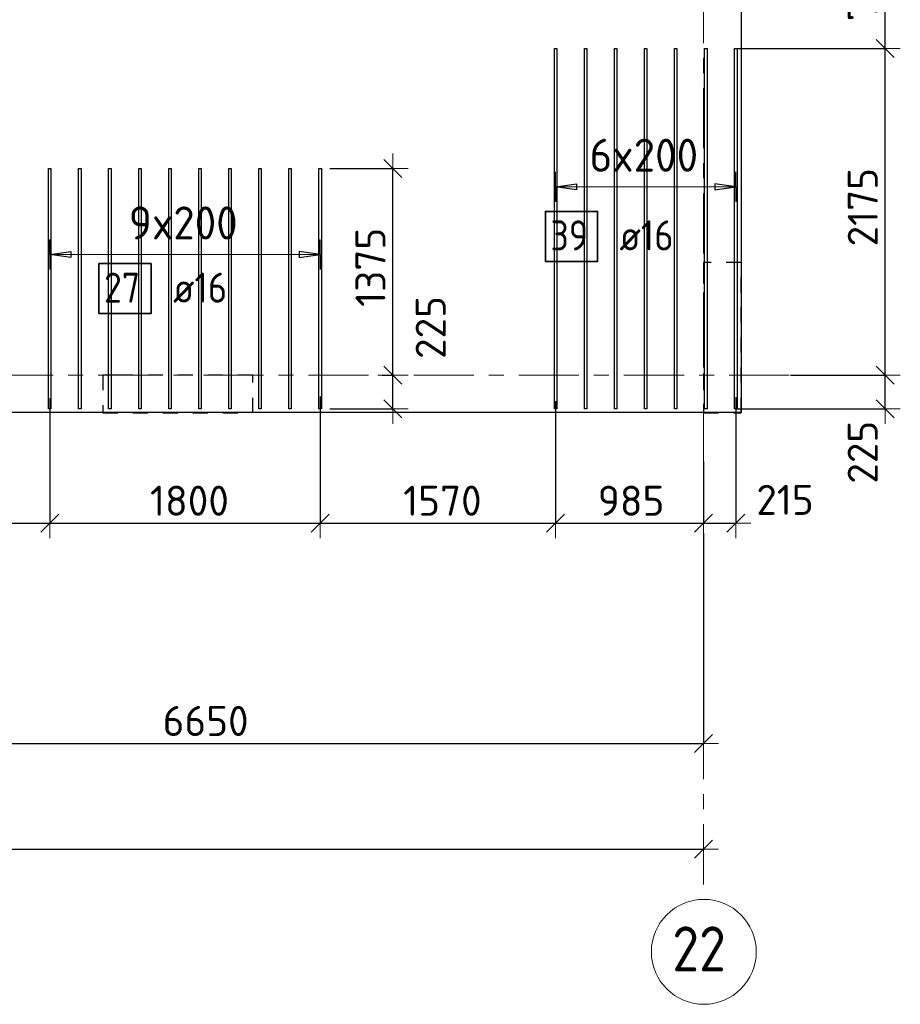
# Model space of a CAD drawing. Header units: metres. Extents: x -38 to 107, y -15 to 21.
# Tile 33 of 254: x 57.05 to 62.91, y -4.19 to 2.37. Entities that reach past the tile are written whole.
import ezdxf

# ---------------------------------------------------------------- set-up
doc = ezdxf.new("R2010")
doc.units = ezdxf.units.M
doc.header["$PDMODE"] = 65
for name, pattern in [('______11', [0.5, 0.4, -0.05, 0, -0.05]), ('______2', [0.0405, 0.03, -0.0105]), ('______5', [1.1, 0.8, -0.1, 0.1, -0.1])]:
    doc.linetypes.add(name, pattern=pattern)
for name, color, linetype, lineweight in [('XR$1$Осевая линия (1)', 7, '______5', 13), ('XR$1$Размерная линия (1)', 7, 'Continuous', 13), ('XR$5$Перекрытие (1)', 7, 'Continuous', 35), ('XR$5$Размерная линия (1)', 7, 'Continuous', 13)]:
    doc.layers.add(name, color=color, linetype=linetype, lineweight=lineweight)
doc.layers.add('XR$5$Арм.стержн.Доп. Арм. верхн.зоны У', color=7, linetype='Continuous', lineweight=35, true_color=0x739641)
doc.layers.add('XR$7$Стена_ бетон несущ.', color=7, linetype='Continuous', lineweight=70, true_color=0xb4b496)
doc.styles.add('ISOCPEUR', font='txt')
doc.dimstyles.new('DIMSTYLE_3', dxfattribs={"dimtxt": 0.2, "dimasz": 0.2, "dimexe": 0, "dimexo": 0, "dimgap": 0.1, "dimtad": 2, "dimdec": 0, "dimlfac": 1000, "dimrnd": 5, "dimzin": 12, "dimdsep": 46, "dimtxsty": 'ISOCPEUR', "dimblk1": 'ALL_ML_STRICH', "dimblk2": 'ALL_ML_STRICH', "dimsah": 1, "dimcen": 0, "dimclrd": 7, "dimclre": 256, "dimclrt": 7, "dimadec": 0, "dimazin": 0, "dimtfac": 1, "dimtdec": 0, "dimtix": 1, "dimtmove": 2, "dimatfit": 3, "dimfxl": 0, "dimtzin": 0, "dimlwd": 0, "dimlwe": -3, "dimarcsym": 0})
doc.dimstyles.new('DIMSTYLE_36', dxfattribs={"dimtxt": 0.2, "dimasz": 0.2, "dimexe": 0, "dimexo": 0, "dimgap": 0.1, "dimtad": 0, "dimdec": 0, "dimlfac": 1000, "dimrnd": 5, "dimzin": 12, "dimdsep": 46, "dimtxsty": 'ISOCPEUR', "dimblk1": 'ALL_ML_STRICH', "dimblk2": 'ALL_ML_STRICH', "dimsah": 1, "dimcen": 0, "dimclrd": 7, "dimclre": 256, "dimclrt": 7, "dimadec": 0, "dimazin": 0, "dimtfac": 1, "dimtdec": 0, "dimtix": 1, "dimtmove": 2, "dimatfit": 3, "dimfxl": 0, "dimtvp": 1.2, "dimtzin": 0, "dimlwd": 0, "dimlwe": -3, "dimarcsym": 0})
doc.dimstyles.new('DIMSTYLE_37', dxfattribs={"dimtxt": 0.2, "dimasz": 0.2, "dimexe": 0, "dimexo": 0, "dimgap": 0.1, "dimtad": 2, "dimdec": 0, "dimlfac": 1000, "dimrnd": 5, "dimzin": 12, "dimdsep": 46, "dimtxsty": 'ISOCPEUR', "dimblk1": 'ALL_ML_STRICH', "dimblk2": 'ALL_ML_STRICH', "dimsah": 1, "dimcen": 0, "dimclrd": 7, "dimclre": 256, "dimclrt": 7, "dimadec": 0, "dimazin": 0, "dimtfac": 1, "dimtdec": 0, "dimtix": 1, "dimtmove": 2, "dimatfit": 3, "dimfxl": 0, "dimtvp": 1.2, "dimtzin": 0, "dimlwd": 0, "dimlwe": -3, "dimarcsym": 0})

# ---------------------------------------------------------------- blocks, each defined once
blk = doc.blocks.new('ALL_ML_STRICH')
at = {"color": 0, "linetype": 'ByBlock', "lineweight": -2}
for p, q in [((0, -0.5), (0, 0.5)), ((-1, 0), (0.5, 0)), ((-0.3, -0.3), (0.3, 0.3))]:
    blk.add_line(p, q, dxfattribs=at)
blk = doc.blocks.new('*D11')
at = {"layer": 'DEFPOINTS', "color": 7, "linetype": 'Continuous', "lineweight": 13, "transparency": 33554687}
for p in [(0.5, -3.1033), (61.6, -3.1401), (0.5, -3.1563)]:
    blk.add_point(p, dxfattribs=at)
at = {"layer": 'XR$1$Размерная линия (1)', "color": 9, "linetype": 'Continuous', "lineweight": -2, "true_color": 0xc7c7c7, "transparency": 33554687}
for p, q in [((0.5, -3.1233), (0.5, -3.1563)), ((61.6, -3.1563), (61.6, -3.1563))]:
    blk.add_line(p, q, dxfattribs=at)
at = {"layer": 'XR$1$Размерная линия (1)', "color": 7, "linetype": 'Continuous', "lineweight": -2, "transparency": 33554687}
blk.add_line((0.5, -3.1563), (61.6, -3.1563), dxfattribs=at)
at = {"layer": 'XR$1$Размерная линия (1)', "color": 7, "linetype": 'Continuous', "lineweight": 13, "transparency": 33554687, "xscale": 0.2, "yscale": 0.2, "zscale": 0.2, "rotation": 180}
blk.add_blockref('ALL_ML_STRICH', (0.5, -3.1563), dxfattribs=at)
at = {"layer": 'XR$1$Размерная линия (1)', "color": 7, "linetype": 'Continuous', "lineweight": 13, "transparency": 33554687, "xscale": 0.2, "yscale": 0.2, "zscale": 0.2}
blk.add_blockref('ALL_ML_STRICH', (61.6, -3.1563), dxfattribs=at)
at = {"layer": 'XR$1$Размерная линия (1)', "color": 7, "linetype": 'Continuous', "lineweight": 13, "transparency": 33554687, "insert": (31.1, -3.0063), "char_height": 0.2, "width": 1, "attachment_point": 5, "style": 'ISOCPEUR'}
blk.add_mtext('\\A1;{61100}', dxfattribs=at)
blk = doc.blocks.new('*D24')
at = {"layer": 'DEFPOINTS', "color": 7, "linetype": 'Continuous', "lineweight": 13, "transparency": 33554687}
for p in [(61.6, -1.033), (54.95, -1.4027), (54.95, -2.452)]:
    blk.add_point(p, dxfattribs=at)
at = {"layer": 'XR$1$Размерная линия (1)', "color": 9, "linetype": 'Continuous', "lineweight": -2, "true_color": 0xc7c7c7, "transparency": 33554687}
for p, q in [((61.6, -1.053), (61.6, -2.452)), ((54.95, -1.4227), (54.95, -2.452))]:
    blk.add_line(p, q, dxfattribs=at)
at = {"layer": 'XR$1$Размерная линия (1)', "color": 7, "linetype": 'Continuous', "lineweight": -2, "transparency": 33554687}
blk.add_line((54.95, -2.452), (61.6, -2.452), dxfattribs=at)
at = {"layer": 'XR$1$Размерная линия (1)', "color": 7, "linetype": 'Continuous', "lineweight": 13, "transparency": 33554687, "xscale": 0.2, "yscale": 0.2, "zscale": 0.2, "rotation": 180}
blk.add_blockref('ALL_ML_STRICH', (54.95, -2.452), dxfattribs=at)
at = {"layer": 'XR$1$Размерная линия (1)', "color": 7, "linetype": 'Continuous', "lineweight": 13, "transparency": 33554687, "xscale": 0.2, "yscale": 0.2, "zscale": 0.2}
blk.add_blockref('ALL_ML_STRICH', (61.6, -2.452), dxfattribs=at)
at = {"layer": 'XR$1$Размерная линия (1)', "color": 7, "linetype": 'Continuous', "lineweight": 13, "transparency": 33554687, "insert": (58.285, -2.302), "char_height": 0.2, "width": 0.8, "attachment_point": 5, "style": 'ISOCPEUR'}
blk.add_mtext('\\A1;{6650}', dxfattribs=at)
blk = doc.blocks.new('*D718')
at = {"layer": 'DEFPOINTS', "color": 7, "linetype": 'Continuous', "lineweight": 13, "transparency": 33554687}
for p in [(59.4396, 0), (59.0924, -0.2248), (59.5323, -0.2248)]:
    blk.add_point(p, dxfattribs=at)
at = {"layer": 'XR$5$Размерная линия (1)', "color": 9, "linetype": 'Continuous', "lineweight": -2, "true_color": 0xc7c7c7, "transparency": 33554687}
for p, q in [((59.4596, 0), (59.5323, 0)), ((59.1124, -0.2248), (59.5323, -0.2248))]:
    blk.add_line(p, q, dxfattribs=at)
at = {"layer": 'XR$5$Размерная линия (1)', "color": 7, "linetype": 'Continuous', "lineweight": -2, "transparency": 33554687}
blk.add_line((59.5323, -0.2248), (59.5323, 0), dxfattribs=at)
at = {"layer": 'XR$5$Размерная линия (1)', "color": 7, "linetype": 'Continuous', "lineweight": 13, "transparency": 33554687, "xscale": 0.2, "yscale": 0.2, "zscale": 0.2}
for p, rotation in [((59.5323, 0), 90), ((59.5323, -0.2248), 270)]:
    blk.add_blockref('ALL_ML_STRICH', p, dxfattribs=dict(at, rotation=rotation))
at = {"layer": 'XR$5$Размерная линия (1)', "color": 7, "linetype": 'Continuous', "lineweight": 13, "transparency": 33554687, "insert": (59.7831, 0.3169), "char_height": 0.2, "width": 0.6, "attachment_point": 5, "rotation": 90, "style": 'ISOCPEUR'}
blk.add_mtext('\\A1;{225}', dxfattribs=at)
blk = doc.blocks.new('*D719')
at = {"layer": 'DEFPOINTS', "color": 7, "linetype": 'Continuous', "lineweight": 13, "transparency": 33554687}
for p in [(59.0924, 1.3752), (59.4396, 0), (59.5323, 0)]:
    blk.add_point(p, dxfattribs=at)
at = {"layer": 'XR$5$Размерная линия (1)', "color": 9, "linetype": 'Continuous', "lineweight": -2, "true_color": 0xc7c7c7, "transparency": 33554687}
for p, q in [((59.1124, 1.3752), (59.5323, 1.3752)), ((59.4596, 0), (59.5323, 0))]:
    blk.add_line(p, q, dxfattribs=at)
at = {"layer": 'XR$5$Размерная линия (1)', "color": 7, "linetype": 'Continuous', "lineweight": -2, "transparency": 33554687}
blk.add_line((59.5323, 0), (59.5323, 1.3752), dxfattribs=at)
at = {"layer": 'XR$5$Размерная линия (1)', "color": 7, "linetype": 'Continuous', "lineweight": 13, "transparency": 33554687, "xscale": 0.2, "yscale": 0.2, "zscale": 0.2}
for p, rotation in [((59.5323, 1.3752), 90), ((59.5323, 0), 270)]:
    blk.add_blockref('ALL_ML_STRICH', p, dxfattribs=dict(at, rotation=rotation))
at = {"layer": 'XR$5$Размерная линия (1)', "color": 7, "linetype": 'Continuous', "lineweight": 13, "transparency": 33554687, "insert": (59.3823, 0.7176), "char_height": 0.2, "width": 0.8, "attachment_point": 5, "rotation": 90, "style": 'ISOCPEUR'}
blk.add_mtext('\\A1;{1375}', dxfattribs=at)
blk = doc.blocks.new('*D726')
at = {"layer": 'DEFPOINTS', "color": 7, "linetype": 'Continuous', "lineweight": 13, "transparency": 33554687}
for p in [(62.1584, 0), (61.799, -0.2248), (62.81, -0.2248)]:
    blk.add_point(p, dxfattribs=at)
at = {"layer": 'XR$5$Размерная линия (1)', "color": 9, "linetype": 'Continuous', "lineweight": -2, "true_color": 0xc7c7c7, "transparency": 33554687}
for p, q in [((62.1784, 0), (62.81, 0)), ((61.819, -0.2248), (62.81, -0.2248))]:
    blk.add_line(p, q, dxfattribs=at)
at = {"layer": 'XR$5$Размерная линия (1)', "color": 7, "linetype": 'Continuous', "lineweight": -2, "transparency": 33554687}
blk.add_line((62.81, -0.2248), (62.81, 0), dxfattribs=at)
at = {"layer": 'XR$5$Размерная линия (1)', "color": 7, "linetype": 'Continuous', "lineweight": 13, "transparency": 33554687, "xscale": 0.2, "yscale": 0.2, "zscale": 0.2}
for p, rotation in [((62.81, 0), 90), ((62.81, -0.2248), 270)]:
    blk.add_blockref('ALL_ML_STRICH', p, dxfattribs=dict(at, rotation=rotation))
at = {"layer": 'XR$5$Размерная линия (1)', "color": 7, "linetype": 'Continuous', "lineweight": 13, "transparency": 33554687, "insert": (62.6594, -0.5133), "char_height": 0.2, "width": 0.6, "attachment_point": 5, "rotation": 90, "style": 'ISOCPEUR'}
blk.add_mtext('\\A1;{225}', dxfattribs=at)
blk = doc.blocks.new('*D727')
at = {"layer": 'DEFPOINTS', "color": 7, "linetype": 'Continuous', "lineweight": 13, "transparency": 33554687}
for p in [(61.806, 2.1752), (62.1584, 0), (62.81, 0)]:
    blk.add_point(p, dxfattribs=at)
at = {"layer": 'XR$5$Размерная линия (1)', "color": 9, "linetype": 'Continuous', "lineweight": -2, "true_color": 0xc7c7c7, "transparency": 33554687}
for p, q in [((61.826, 2.1752), (62.81, 2.1752)), ((62.1784, 0), (62.81, 0))]:
    blk.add_line(p, q, dxfattribs=at)
at = {"layer": 'XR$5$Размерная линия (1)', "color": 7, "linetype": 'Continuous', "lineweight": -2, "transparency": 33554687}
blk.add_line((62.81, 0), (62.81, 2.1752), dxfattribs=at)
at = {"layer": 'XR$5$Размерная линия (1)', "color": 7, "linetype": 'Continuous', "lineweight": 13, "transparency": 33554687, "xscale": 0.2, "yscale": 0.2, "zscale": 0.2}
for p, rotation in [((62.81, 2.1752), 90), ((62.81, 0), 270)]:
    blk.add_blockref('ALL_ML_STRICH', p, dxfattribs=dict(at, rotation=rotation))
at = {"layer": 'XR$5$Размерная линия (1)', "color": 7, "linetype": 'Continuous', "lineweight": 13, "transparency": 33554687, "insert": (62.66, 1.1176), "char_height": 0.2, "width": 0.8, "attachment_point": 5, "rotation": 90, "style": 'ISOCPEUR'}
blk.add_mtext('\\A1;{2175}', dxfattribs=at)
blk = doc.blocks.new('*D728')
at = {"layer": 'DEFPOINTS', "color": 7, "linetype": 'Continuous', "lineweight": 13, "transparency": 33554687}
for p in [(61.6839, 2.9374), (61.806, 2.1752), (62.81, 2.1752)]:
    blk.add_point(p, dxfattribs=at)
at = {"layer": 'XR$5$Размерная линия (1)', "color": 9, "linetype": 'Continuous', "lineweight": -2, "true_color": 0xc7c7c7, "transparency": 33554687}
for p, q in [((61.7039, 2.9374), (62.81, 2.9374)), ((61.826, 2.1752), (62.81, 2.1752))]:
    blk.add_line(p, q, dxfattribs=at)
at = {"layer": 'XR$5$Размерная линия (1)', "color": 7, "linetype": 'Continuous', "lineweight": -2, "transparency": 33554687}
blk.add_line((62.81, 2.1752), (62.81, 2.9374), dxfattribs=at)
at = {"layer": 'XR$5$Размерная линия (1)', "color": 7, "linetype": 'Continuous', "lineweight": 13, "transparency": 33554687, "xscale": 0.2, "yscale": 0.2, "zscale": 0.2}
for p, rotation in [((62.81, 2.9374), 90), ((62.81, 2.1752), 270)]:
    blk.add_blockref('ALL_ML_STRICH', p, dxfattribs=dict(at, rotation=rotation))
at = {"layer": 'XR$5$Размерная линия (1)', "color": 7, "linetype": 'Continuous', "lineweight": 13, "transparency": 33554687, "insert": (62.66, 2.5663), "char_height": 0.2, "width": 0.6, "attachment_point": 5, "rotation": 90, "style": 'ISOCPEUR'}
blk.add_mtext('\\A1;{760}', dxfattribs=at)
blk = doc.blocks.new('*D765')
at = {"layer": 'DEFPOINTS', "color": 7, "linetype": 'Continuous', "lineweight": 13, "transparency": 33554687}
for p in [(55.71, -0.0687), (57.2473, -0.1334), (55.71, -0.9859)]:
    blk.add_point(p, dxfattribs=at)
at = {"layer": 'XR$5$Размерная линия (1)', "color": 9, "linetype": 'Continuous', "lineweight": -2, "true_color": 0xc7c7c7, "transparency": 33554687}
for p, q in [((55.71, -0.0887), (55.71, -0.9859)), ((57.2473, -0.1534), (57.2473, -0.9859))]:
    blk.add_line(p, q, dxfattribs=at)
at = {"layer": 'XR$5$Размерная линия (1)', "color": 7, "linetype": 'Continuous', "lineweight": -2, "transparency": 33554687}
blk.add_line((55.71, -0.9859), (57.2473, -0.9859), dxfattribs=at)
at = {"layer": 'XR$5$Размерная линия (1)', "color": 7, "linetype": 'Continuous', "lineweight": 13, "transparency": 33554687, "xscale": 0.2, "yscale": 0.2, "zscale": 0.2, "rotation": 180}
blk.add_blockref('ALL_ML_STRICH', (55.71, -0.9859), dxfattribs=at)
at = {"layer": 'XR$5$Размерная линия (1)', "color": 7, "linetype": 'Continuous', "lineweight": 13, "transparency": 33554687, "xscale": 0.2, "yscale": 0.2, "zscale": 0.2}
blk.add_blockref('ALL_ML_STRICH', (57.2473, -0.9859), dxfattribs=at)
at = {"layer": 'XR$5$Размерная линия (1)', "color": 7, "linetype": 'Continuous', "lineweight": 13, "transparency": 33554687, "insert": (56.5087, -0.8359), "char_height": 0.2, "width": 0.8, "attachment_point": 5, "style": 'ISOCPEUR'}
blk.add_mtext('\\A1;{1535}', dxfattribs=at)
blk = doc.blocks.new('*D766')
at = {"layer": 'DEFPOINTS', "color": 7, "linetype": 'Continuous', "lineweight": 13, "transparency": 33554687}
for p in [(59.0473, -0.1226), (57.2473, -0.1334), (57.2473, -0.9859)]:
    blk.add_point(p, dxfattribs=at)
at = {"layer": 'XR$5$Размерная линия (1)', "color": 9, "linetype": 'Continuous', "lineweight": -2, "true_color": 0xc7c7c7, "transparency": 33554687}
for p, q in [((57.2473, -0.1534), (57.2473, -0.9859)), ((59.0473, -0.1426), (59.0473, -0.9859))]:
    blk.add_line(p, q, dxfattribs=at)
at = {"layer": 'XR$5$Размерная линия (1)', "color": 7, "linetype": 'Continuous', "lineweight": -2, "transparency": 33554687}
blk.add_line((57.2473, -0.9859), (59.0473, -0.9859), dxfattribs=at)
at = {"layer": 'XR$5$Размерная линия (1)', "color": 7, "linetype": 'Continuous', "lineweight": 13, "transparency": 33554687, "xscale": 0.2, "yscale": 0.2, "zscale": 0.2, "rotation": 180}
blk.add_blockref('ALL_ML_STRICH', (57.2473, -0.9859), dxfattribs=at)
at = {"layer": 'XR$5$Размерная линия (1)', "color": 7, "linetype": 'Continuous', "lineweight": 13, "transparency": 33554687, "xscale": 0.2, "yscale": 0.2, "zscale": 0.2}
blk.add_blockref('ALL_ML_STRICH', (59.0473, -0.9859), dxfattribs=at)
at = {"layer": 'XR$5$Размерная линия (1)', "color": 7, "linetype": 'Continuous', "lineweight": 13, "transparency": 33554687, "insert": (58.1773, -0.8359), "char_height": 0.2, "width": 0.8, "attachment_point": 5, "style": 'ISOCPEUR'}
blk.add_mtext('\\A1;{1800}', dxfattribs=at)
blk = doc.blocks.new('*D767')
at = {"layer": 'DEFPOINTS', "color": 7, "linetype": 'Continuous', "lineweight": 13, "transparency": 33554687}
for p in [(59.0473, -0.1226), (60.615, -0.1527), (59.0473, -0.9859)]:
    blk.add_point(p, dxfattribs=at)
at = {"layer": 'XR$5$Размерная линия (1)', "color": 9, "linetype": 'Continuous', "lineweight": -2, "true_color": 0xc7c7c7, "transparency": 33554687}
for p, q in [((59.0473, -0.1426), (59.0473, -0.9859)), ((60.615, -0.1727), (60.615, -0.9859))]:
    blk.add_line(p, q, dxfattribs=at)
at = {"layer": 'XR$5$Размерная линия (1)', "color": 7, "linetype": 'Continuous', "lineweight": -2, "transparency": 33554687}
blk.add_line((59.0473, -0.9859), (60.615, -0.9859), dxfattribs=at)
at = {"layer": 'XR$5$Размерная линия (1)', "color": 7, "linetype": 'Continuous', "lineweight": 13, "transparency": 33554687, "xscale": 0.2, "yscale": 0.2, "zscale": 0.2, "rotation": 180}
blk.add_blockref('ALL_ML_STRICH', (59.0473, -0.9859), dxfattribs=at)
at = {"layer": 'XR$5$Размерная линия (1)', "color": 7, "linetype": 'Continuous', "lineweight": 13, "transparency": 33554687, "xscale": 0.2, "yscale": 0.2, "zscale": 0.2}
blk.add_blockref('ALL_ML_STRICH', (60.615, -0.9859), dxfattribs=at)
at = {"layer": 'XR$5$Размерная линия (1)', "color": 7, "linetype": 'Continuous', "lineweight": 13, "transparency": 33554687, "insert": (59.8612, -0.8359), "char_height": 0.2, "width": 0.8, "attachment_point": 5, "style": 'ISOCPEUR'}
blk.add_mtext('\\A1;{1570}', dxfattribs=at)
blk = doc.blocks.new('*D768')
at = {"layer": 'DEFPOINTS', "color": 7, "linetype": 'Continuous', "lineweight": 13, "transparency": 33554687}
for p in [(60.615, -0.1527), (61.6, -0.5539), (60.615, -0.9859)]:
    blk.add_point(p, dxfattribs=at)
at = {"layer": 'XR$5$Размерная линия (1)', "color": 9, "linetype": 'Continuous', "lineweight": -2, "true_color": 0xc7c7c7, "transparency": 33554687}
for p, q in [((60.615, -0.1727), (60.615, -0.9859)), ((61.6, -0.5739), (61.6, -0.9859))]:
    blk.add_line(p, q, dxfattribs=at)
at = {"layer": 'XR$5$Размерная линия (1)', "color": 7, "linetype": 'Continuous', "lineweight": -2, "transparency": 33554687}
blk.add_line((60.615, -0.9859), (61.6, -0.9859), dxfattribs=at)
at = {"layer": 'XR$5$Размерная линия (1)', "color": 7, "linetype": 'Continuous', "lineweight": 13, "transparency": 33554687, "xscale": 0.2, "yscale": 0.2, "zscale": 0.2, "rotation": 180}
blk.add_blockref('ALL_ML_STRICH', (60.615, -0.9859), dxfattribs=at)
at = {"layer": 'XR$5$Размерная линия (1)', "color": 7, "linetype": 'Continuous', "lineweight": 13, "transparency": 33554687, "xscale": 0.2, "yscale": 0.2, "zscale": 0.2}
blk.add_blockref('ALL_ML_STRICH', (61.6, -0.9859), dxfattribs=at)
at = {"layer": 'XR$5$Размерная линия (1)', "color": 7, "linetype": 'Continuous', "lineweight": 13, "transparency": 33554687, "insert": (61.1175, -0.8359), "char_height": 0.2, "width": 0.6, "attachment_point": 5, "style": 'ISOCPEUR'}
blk.add_mtext('\\A1;{985}', dxfattribs=at)
blk = doc.blocks.new('*D769')
at = {"layer": 'DEFPOINTS', "color": 7, "linetype": 'Continuous', "lineweight": 13, "transparency": 33554687}
for p in [(61.815, -0.1277), (61.6, -0.5539), (61.6, -0.9859)]:
    blk.add_point(p, dxfattribs=at)
at = {"layer": 'XR$5$Размерная линия (1)', "color": 9, "linetype": 'Continuous', "lineweight": -2, "true_color": 0xc7c7c7, "transparency": 33554687}
for p, q in [((61.815, -0.1477), (61.815, -0.9859)), ((61.6, -0.5739), (61.6, -0.9859))]:
    blk.add_line(p, q, dxfattribs=at)
at = {"layer": 'XR$5$Размерная линия (1)', "color": 7, "linetype": 'Continuous', "lineweight": -2, "transparency": 33554687}
blk.add_line((61.6, -0.9859), (61.815, -0.9859), dxfattribs=at)
at = {"layer": 'XR$5$Размерная линия (1)', "color": 7, "linetype": 'Continuous', "lineweight": 13, "transparency": 33554687, "xscale": 0.2, "yscale": 0.2, "zscale": 0.2, "rotation": 180}
blk.add_blockref('ALL_ML_STRICH', (61.6, -0.9859), dxfattribs=at)
at = {"layer": 'XR$5$Размерная линия (1)', "color": 7, "linetype": 'Continuous', "lineweight": 13, "transparency": 33554687, "xscale": 0.2, "yscale": 0.2, "zscale": 0.2}
blk.add_blockref('ALL_ML_STRICH', (61.815, -0.9859), dxfattribs=at)
at = {"layer": 'XR$5$Размерная линия (1)', "color": 7, "linetype": 'Continuous', "lineweight": 13, "transparency": 33554687, "insert": (62.1423, -0.8303), "char_height": 0.2, "width": 0.6, "attachment_point": 5, "style": 'ISOCPEUR'}
blk.add_mtext('\\A1;{215}', dxfattribs=at)

msp = doc.modelspace()

# ---------------------------------------------------------------- linework, layer by layer
at = {"layer": 'XR$1$Осевая линия (1)', "color": 253, "linetype": '______11', "lineweight": 13, "true_color": 0xa0a0a0, "transparency": 33554687}
for p, q in [((61.6, -3.39), (61.6, 19.78)), ((-2.63, 0), (62.6, 0))]:
    msp.add_line(p, q, dxfattribs=at)
at = {"layer": 'XR$1$Осевая линия (1)', "color": 7, "linetype": 'Continuous', "lineweight": 13, "transparency": 33554687}
msp.add_circle((61.6018, -3.8388), 0.3493, dxfattribs=at)
at = {"layer": 'XR$5$Арм.стержн.Доп. Арм. верхн.зоны У', "color": 253, "linetype": 'Continuous', "lineweight": -3, "true_color": 0xa0a0a0, "transparency": 33554687}
for p, q in [((60.615, 1.2538), (60.615, 1.3538)), ((61.815, 1.2538), (61.815, 1.3538)), ((60.615, 1.2538), (60.615, 1.1538)), ((61.815, 1.2538), (61.815, 1.1538)), ((57.2473, 0.8029), (57.2473, 0.9029)), ((59.0473, 0.8029), (59.0473, 0.9029)), ((57.2473, 0.8029), (57.2473, 0.7029)), ((59.0473, 0.8029), (59.0473, 0.7029))]:
    msp.add_line(p, q, dxfattribs=at)
at = {"layer": 'XR$5$Арм.стержн.Доп. Арм. верхн.зоны У', "color": 7, "linetype": 'Continuous', "lineweight": 25, "transparency": 33554687}
for p, q in [((60.615, 1.2538), (60.755, 1.2738)), ((60.755, 1.2338), (60.615, 1.2538)), ((60.755, 1.2738), (60.755, 1.2338)), ((61.815, 1.2538), (61.675, 1.2738)), ((61.675, 1.2738), (61.675, 1.2338)), ((61.675, 1.2338), (61.815, 1.2538)), ((57.2473, 0.8029), (57.3873, 0.8229)), ((57.3873, 0.7829), (57.2473, 0.8029)), ((57.3873, 0.8229), (57.3873, 0.7829)), ((59.0473, 0.8029), (58.9073, 0.8229)), ((58.9073, 0.8229), (58.9073, 0.7829)), ((58.9073, 0.7829), (59.0473, 0.8029))]:
    msp.add_line(p, q, dxfattribs=at)
at = {"layer": 'XR$5$Арм.стержн.Доп. Арм. верхн.зоны У', "color": 7, "linetype": 'Continuous', "lineweight": 13, "transparency": 33554687}
for p, q in [((60.615, 1.2538), (60.615, 1.2538)), ((61.815, 1.2538), (61.815, 1.2538)), ((57.2473, 0.8029), (57.2473, 0.8029)), ((59.0473, 0.8029), (59.0473, 0.8029))]:
    msp.add_line(p, q, dxfattribs=at)
at = {"layer": 'XR$5$Арм.стержн.Доп. Арм. верхн.зоны У', "color": 7, "linetype": 'Continuous', "lineweight": 25, "transparency": 33554687}
for points in [[(60.607, -0.2248), (60.607, 2.1752), (60.623, 2.1752), (60.623, -0.2248), (60.607, -0.2248)], [(60.807, -0.2248), (60.807, 2.1752), (60.823, 2.1752), (60.823, -0.2248), (60.807, -0.2248)], [(61.007, -0.2248), (61.007, 2.1752), (61.023, 2.1752), (61.023, -0.2248), (61.007, -0.2248)], [(61.207, -0.2248), (61.207, 2.1752), (61.223, 2.1752), (61.223, -0.2248), (61.207, -0.2248)], [(61.407, -0.2248), (61.407, 2.1752), (61.423, 2.1752), (61.423, -0.2248), (61.407, -0.2248)], [(61.607, -0.2248), (61.607, 2.1752), (61.623, 2.1752), (61.623, -0.2248), (61.607, -0.2248)], [(61.807, -0.2248), (61.807, 2.1752), (61.823, 2.1752), (61.823, -0.2248), (61.807, -0.2248)], [(57.2393, -0.2248), (57.2393, 1.3752), (57.2553, 1.3752), (57.2553, -0.2248), (57.2393, -0.2248)], [(57.4393, -0.2248), (57.4393, 1.3752), (57.4553, 1.3752), (57.4553, -0.2248), (57.4393, -0.2248)], [(57.6393, -0.2248), (57.6393, 1.3752), (57.6553, 1.3752), (57.6553, -0.2248), (57.6393, -0.2248)], [(57.8393, -0.2248), (57.8393, 1.3752), (57.8553, 1.3752), (57.8553, -0.2248), (57.8393, -0.2248)], [(58.0393, -0.2248), (58.0393, 1.3752), (58.0553, 1.3752), (58.0553, -0.2248), (58.0393, -0.2248)], [(58.2393, -0.2248), (58.2393, 1.3752), (58.2553, 1.3752), (58.2553, -0.2248), (58.2393, -0.2248)], [(58.4393, -0.2248), (58.4393, 1.3752), (58.4553, 1.3752), (58.4553, -0.2248), (58.4393, -0.2248)], [(58.6393, -0.2248), (58.6393, 1.3752), (58.6553, 1.3752), (58.6553, -0.2248), (58.6393, -0.2248)], [(58.8393, -0.2248), (58.8393, 1.3752), (58.8553, 1.3752), (58.8553, -0.2248), (58.8393, -0.2248)], [(59.0393, -0.2248), (59.0393, 1.3752), (59.0553, 1.3752), (59.0553, -0.2248), (59.0393, -0.2248)]]:
    msp.add_lwpolyline(points, dxfattribs=at)
at = {"layer": 'XR$5$Арм.стержн.Доп. Арм. верхн.зоны У', "color": 7, "linetype": 'Continuous', "lineweight": 13, "transparency": 33554687}
for points in [[(60.615, 1.2538), (60.642, 1.2538), (60.642, 1.2538), (61.815, 1.2538)], [(57.2473, 0.8029), (57.5743, 0.8029), (57.5743, 0.8029), (59.0473, 0.8029)]]:
    msp.add_lwpolyline(points, dxfattribs=at)
at = {"layer": 'XR$5$Арм.стержн.Доп. Арм. верхн.зоны У', "color": 7, "linetype": 'Continuous', "lineweight": 35, "transparency": 33554687}
for points in [[(60.5473, 0.7568), (60.894, 0.7568), (60.894, 1.0901), (60.5473, 1.0901), (60.5473, 0.7568)], [(57.5749, 0.4092), (57.9216, 0.4092), (57.9216, 0.7425), (57.5749, 0.7425), (57.5749, 0.4092)]]:
    msp.add_lwpolyline(points, dxfattribs=at)
at = {"layer": 'XR$5$Перекрытие (1)', "color": 7, "linetype": 'Continuous', "lineweight": 25, "transparency": 33554687}
for p, q in [((61.85, 16.6502), (61.85, -0.2498)), ((61.85, -0.2498), (32.725, -0.2498))]:
    msp.add_line(p, q, dxfattribs=at)
at = {"layer": 'XR$7$Стена_ бетон несущ.', "color": 253, "linetype": '______2', "lineweight": -3, "true_color": 0xa0a0a0, "transparency": 33554687}
for p, q in [((61.6, 0.75), (61.6, 0)), ((61.85, 0.75), (61.6, 0.75)), ((61.85, -0.25), (61.85, 0.75)), ((57.7002, 0), (57.6, 0)), ((57.6, 0), (57.6, -0.25)), ((58.6002, 0), (57.7002, 0)), ((58.6002, -0.25), (58.6002, 0)), ((61.6, 0), (61.6, -0.25)), ((57.6, -0.25), (58.6002, -0.25)), ((61.6, -0.25), (61.85, -0.25))]:
    msp.add_line(p, q, dxfattribs=at)

# ---------------------------------------------------------------- texts
at = {"layer": 'XR$1$Осевая линия (1)', "color": 7, "linetype": 'Continuous', "lineweight": 13, "transparency": 33554687, "insert": (61.3918, -3.9693), "char_height": 0.3, "width": 0.550812, "attachment_point": 7, "style": 'ISOCPEUR'}
msp.add_mtext('\\W0.87;22', dxfattribs=at)
at = {"layer": 'XR$5$Арм.стержн.Доп. Арм. верхн.зоны У', "color": 7, "linetype": 'Continuous', "lineweight": 13, "transparency": 33554687, "char_height": 0.22, "width": 0.873359, "attachment_point": 7, "style": 'ISOCPEUR'}
for s, insert in [('\\W0.95;6x200', (60.841, 1.3538)), ('\\W0.95;9x200', (57.7733, 0.9029))]:
    msp.add_mtext(s, dxfattribs=dict(at, insert=insert))
at = {"layer": 'XR$5$Арм.стержн.Доп. Арм. верхн.зоны У', "color": 7, "linetype": 'Continuous', "lineweight": 25, "transparency": 33554687, "char_height": 0.2, "attachment_point": 7, "style": 'ISOCPEUR'}
for s, insert, width in [('\\W0.87;39', (60.5807, 0.8301), 0.367208), ('\\W0.89; ø16 ', (60.9273, 0.8301), 0.749105), ('\\W0.87;27', (57.6082, 0.4825), 0.367208), ('\\W0.89; ø16 ', (57.9549, 0.4825), 0.749105)]:
    msp.add_mtext(s, dxfattribs=dict(at, insert=insert, width=width))

# ---------------------------------------------------------------- dimensions: what is measured, and where the dimension line sits
at = {"layer": 'XR$1$Размерная линия (1)', "color": 7, "linetype": 'Continuous', "lineweight": 13, "transparency": 33554687}
for base, p1, p2, picture, middle in [((61.6, -2.452), (54.95, -1.4227), (61.6, -1.053), '*D24', (58.285, -2.302)), ((61.6, -3.1563), (0.5, -3.1233), (61.6, -3.1563), '*D11', (31.1, -3.0063))]:
    dim = msp.add_linear_dim(base=base, p1=p1, p2=p2, dimstyle='DIMSTYLE_3', override={"dimpost": '<>', "dimclrd": 7, "dimclre": 9, "dimclrt": 7, "dimlwd": 0, "dimlwe": 65533}, dxfattribs=at)
    dim.commit()
    dim.dimension.update_dxf_attribs({"geometry": picture, "text_midpoint": middle, "dimtype": 160})
at = {"layer": 'XR$5$Размерная линия (1)', "color": 7, "linetype": 'Continuous', "lineweight": 13, "transparency": 33554687}
for base, p1, p2, dimstyle, picture, middle in [((62.81, 2.9374), (61.826, 2.1752), (61.7039, 2.9374), 'DIMSTYLE_3', '*D728', (62.66, 2.5663)), ((62.81, 2.1752), (62.1784, 0), (61.826, 2.1752), 'DIMSTYLE_3', '*D727', (62.66, 1.1176)), ((59.5323, 1.3752), (59.4596, 0), (59.1124, 1.3752), 'DIMSTYLE_3', '*D719', (59.3823, 0.7176)), ((59.5323, 0), (59.1124, -0.2248), (59.4596, 0), 'DIMSTYLE_36', '*D718', (59.7831, 0.3169)), ((62.81, 0), (61.819, -0.2248), (62.1784, 0), 'DIMSTYLE_37', '*D726', (62.6594, -0.5133))]:
    dim = msp.add_linear_dim(base=base, p1=p1, p2=p2, angle=90, dimstyle=dimstyle, override={"dimpost": '<>', "dimclrd": 7, "dimclre": 9, "dimclrt": 7, "dimlwd": 0, "dimlwe": 65533}, dxfattribs=at)
    dim.commit()
    dim.dimension.update_dxf_attribs({"geometry": picture, "text_midpoint": middle, "dimtype": 160})
for base, p1, p2, dimstyle, picture, middle in [((57.2473, -0.9859), (55.71, -0.0887), (57.2473, -0.1534), 'DIMSTYLE_3', '*D765', (56.5087, -0.8359)), ((59.0473, -0.9859), (57.2473, -0.1534), (59.0473, -0.1426), 'DIMSTYLE_3', '*D766', (58.1773, -0.8359)), ((60.615, -0.9859), (59.0473, -0.1426), (60.615, -0.1727), 'DIMSTYLE_3', '*D767', (59.8612, -0.8359)), ((61.815, -0.9859), (61.6, -0.5739), (61.815, -0.1477), 'DIMSTYLE_37', '*D769', (62.1423, -0.8303)), ((61.6, -0.9859), (60.615, -0.1727), (61.6, -0.5739), 'DIMSTYLE_3', '*D768', (61.1175, -0.8359))]:
    dim = msp.add_linear_dim(base=base, p1=p1, p2=p2, dimstyle=dimstyle, override={"dimpost": '<>', "dimclrd": 7, "dimclre": 9, "dimclrt": 7, "dimlwd": 0, "dimlwe": 65533}, dxfattribs=at)
    dim.commit()
    dim.dimension.update_dxf_attribs({"geometry": picture, "text_midpoint": middle, "dimtype": 160})

doc.saveas('drawing.dxf')
